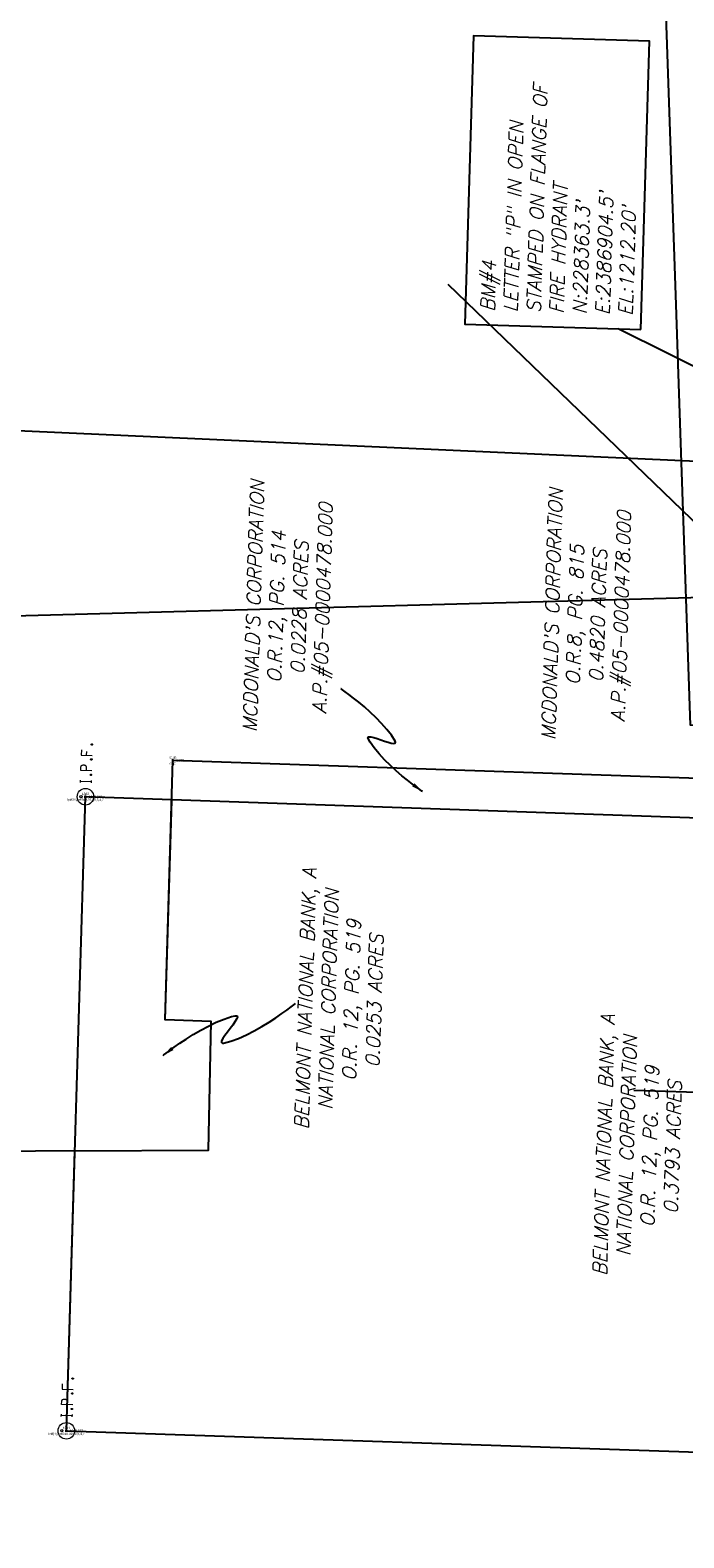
# Model space of a CAD drawing. Extents: x 2383805 to 2387584, y 226460 to 239380.
# Tile 41 of 49: x 2386747 to 2386860, y 228181 to 228443. Entities that reach past the tile are written whole.
import ezdxf
from ezdxf.enums import TextEntityAlignment as Align

# ---------------------------------------------------------------- set-up
doc = ezdxf.new("R2010")
doc.units = 0
doc.header["$LTSCALE"] = 20
doc.header["$MEASUREMENT"] = 0
doc.header["$PDSIZE"] = 2
doc.linetypes.add('elecex', pattern=[0])
doc.linetypes.add('sanex', pattern=[0])
for name, color, linetype in [('0_Match_Line_Mask', 9, 'Continuous'), ('DV_X_Property_Line', 7, 'Continuous'), ('DV_X_Text', 7, 'Continuous'), ('RW_X_PARCEL', 6, 'Continuous'), ('SV_X_Mon_Cells_Found', 7, 'Continuous'), ('SV_X_Shot_Marker', 2, 'Continuous'), ('SV_X_Text', 7, 'Continuous'), ('SV_X_Text_Description', 7, 'Continuous'), ('SV_X_Text_Elevation', 7, 'Continuous'), ('SV_X_Text_Name', 7, 'Continuous'), ('UT_X_Electric', 1, 'elecex'), ('UT_X_Sanitary_Line', 3, 'sanex')]:
    doc.layers.add(name, color=color, linetype=linetype)
doc.styles.add('PTXT', font='TXT')
doc.styles.add('SHR', font='simplex.shx', dxfattribs={"oblique": 15})
doc.styles.get("Standard").update_dxf_attribs({"font": 'arialbd.ttf'})
doc.dimstyles.get("Standard").update_dxf_attribs({"dimtxt": 0.18, "dimasz": 0.18, "dimexe": 0.18, "dimexo": 0.0625, "dimgap": 0.09, "dimtad": 0, "dimtih": 1, "dimtoh": 1, "dimdec": 4, "dimzin": 0, "dimdsep": 46, "dimtxsty": 'Standard', "dimcen": 0.09, "dimadec": 0, "dimazin": 0, "dimtfac": 1, "dimtdec": 4, "dimtofl": 0, "dimtmove": 0, "dimatfit": 3, "dimfxl": 1, "dimtolj": 1, "dimtzin": 0, "dimarcsym": 0})

# ---------------------------------------------------------------- blocks, each defined once
blk = doc.blocks.new('SPT9')
at = {"color": 0, "linetype": 'Continuous'}
for p, q in [((-0.5, 0), (0.5, 0)), ((0, -0.5), (0, 0.5))]:
    blk.add_line(p, q, dxfattribs=at)
blk = doc.blocks.new('IPID')
at = {"layer": 'SV_X_Mon_Cells_Found', "color": 2, "linetype": 'Continuous', "lineweight": 0}
blk.add_line((0, 0.006), (0, -0.038), dxfattribs=at)
at = {"layer": 'SV_X_Mon_Cells_Found', "color": 2, "linetype": 'Continuous', "lineweight": 0, "flags": 128}
for points in [[(0.102, 0.04), (0.119, 0.04)], [(0.11, -0.04), (0.11, 0.04)], [(0.189, -0.04), (0.189, 0.04), (0.215, 0.04), (0.218, 0.039), (0.222, 0.038), (0.223, 0.037), (0.225, 0.036), (0.227, 0.032), (0.229, 0.029), (0.23, 0.024), (0.23, 0.017), (0.229, 0.014), (0.228, 0.01), (0.226, 0.006), (0.224, 0.004), (0.222, 0.003), (0.219, 0.002), (0.215, 0.001), (0.189, 0.001)], [(0.339, 0.04), (0.301, 0.04), (0.301, -0.04)], [(0.301, 0.001), (0.328, 0.001)], [(0.102, -0.04), (0.119, -0.04)], [(0.158, -0.029), (0.161, -0.029), (0.163, -0.031), (0.164, -0.033), (0.164, -0.036), (0.163, -0.039), (0.161, -0.04), (0.158, -0.04), (0.157, -0.039), (0.155, -0.036), (0.155, -0.033), (0.157, -0.031), (0.158, -0.029)], [(0.271, -0.029), (0.273, -0.029), (0.275, -0.031), (0.277, -0.033), (0.277, -0.036), (0.275, -0.039), (0.273, -0.04), (0.271, -0.04), (0.269, -0.039), (0.267, -0.036), (0.267, -0.033), (0.269, -0.031), (0.271, -0.029)], [(0.378, -0.029), (0.381, -0.029), (0.383, -0.031), (0.384, -0.033), (0.384, -0.036), (0.383, -0.039), (0.381, -0.04), (0.378, -0.04), (0.377, -0.039), (0.375, -0.036), (0.375, -0.033), (0.377, -0.031), (0.378, -0.029)]]:
    blk.add_lwpolyline(points, dxfattribs=at)
at = {"layer": 'SV_X_Mon_Cells_Found', "color": 2, "linetype": 'Continuous', "lineweight": 0}
for centre, radius in [((0, 0), 0.06), ((0, 0.033), 0.008)]:
    blk.add_circle(centre, radius, dxfattribs=at)

msp = doc.modelspace()

# ---------------------------------------------------------------- linework, layer by layer
at = {"layer": '0_Match_Line_Mask'}
msp.add_line((2386851.48, 228258.6), (2387035.9, 228252.91), dxfattribs=at)
at = {"layer": 'DV_X_Property_Line'}
for p, q in [((2386769.96, 228270.96), (2386771.31, 228315.94)), ((2386916.05, 228310.95), (2386771.31, 228315.94)), ((2386752.8, 228199.38), (2386756.12, 228309.62)), ((2386915.85, 228304.06), (2386756.12, 228309.62)), ((2386754.26, 228248.05), (2386665.96, 228247.52)), ((2386752.8, 228199.38), (2386912.66, 228193.96))]:
    msp.add_line(p, q, dxfattribs=at)
for points in [[(2386814.74, 228310.52), (2386814.61, 228310.61), (2386814.25, 228310.87), (2386813.68, 228311.28), (2386812.95, 228311.83), (2386812.1, 228312.5), (2386811.15, 228313.28), (2386810.15, 228314.14), (2386809.13, 228315.07), (2386808.13, 228316.05), (2386807.19, 228317.06), (2386806.34, 228318.1), (2386805.62, 228319.14), (2386805.31, 228319.65), (2386805.24, 228319.93), (2386805.4, 228320.04), (2386805.75, 228320.03), (2386806.24, 228319.92), (2386806.83, 228319.74), (2386807.47, 228319.52), (2386808.12, 228319.29), (2386808.74, 228319.09), (2386809.29, 228318.94), (2386809.71, 228318.88), (2386809.97, 228318.92), (2386810.02, 228319.11), (2386809.95, 228319.27), (2386809.31, 228320.31), (2386808.52, 228321.34), (2386807.61, 228322.37), (2386806.64, 228323.37), (2386805.63, 228324.33), (2386804.61, 228325.23), (2386803.63, 228326.05), (2386802.73, 228326.77), (2386801.93, 228327.38), (2386801.28, 228327.87), (2386800.81, 228328.21), (2386800.56, 228328.39), (2386800.52, 228328.41)], [(2386752.8, 228199.38), (2386754.26, 228248.05), (2386777.5, 228248.17), (2386777.95, 228270.55), (2386769.96, 228270.83), (2386771.11, 228308.96)], [(2386769.63, 228264.64), (2386769.77, 228264.74), (2386770.16, 228265.04), (2386770.77, 228265.5), (2386771.57, 228266.08), (2386772.55, 228266.76), (2386773.65, 228267.5), (2386774.87, 228268.27), (2386776.16, 228269.03), (2386777.5, 228269.76), (2386778.86, 228270.42), (2386780.21, 228270.97), (2386781.53, 228271.39), (2386782.16, 228271.54), (2386782.47, 228271.53), (2386782.54, 228271.32), (2386782.4, 228270.96), (2386782.11, 228270.48), (2386781.72, 228269.92), (2386781.26, 228269.31), (2386780.8, 228268.7), (2386780.37, 228268.11), (2386780.02, 228267.59), (2386779.8, 228267.16), (2386779.76, 228266.87), (2386779.95, 228266.76), (2386780.14, 228266.78), (2386781.42, 228267.12), (2386782.75, 228267.61), (2386784.11, 228268.22), (2386785.47, 228268.91), (2386786.79, 228269.66), (2386788.05, 228270.43), (2386789.21, 228271.19), (2386790.25, 228271.91), (2386791.15, 228272.54), (2386791.86, 228273.07), (2386792.36, 228273.45), (2386792.63, 228273.66), (2386792.66, 228273.68)]]:
    msp.add_lwpolyline(points, dxfattribs=at)
for points in [[(2386812.93, 228311.41), (2386813.32, 228311.96), (2386814.74, 228310.52)], [(2386771.02, 228266.11), (2386771.43, 228265.58), (2386769.63, 228264.64)]]:
    msp.add_solid(points, dxfattribs=at)
at = {"layer": 'DV_X_Text', "elevation": 1234.64}
msp.add_lwpolyline([(2386845.34, 228554.36), (2386923.34, 228553.33), (2386917.63, 228365.42), (2386719.83, 228374.32), (2386718.78, 228340.03), (2386640.67, 228343.55), (2386652.47, 228317.33), (2386643.09, 228313.39), (2386665.96, 228247.52), (2386618.34, 228240.65), (2386607.46, 228272.12), (2386557.32, 228390.38), (2386520.56, 228429.49)], dxfattribs=at)
at = {"layer": 'RW_X_PARCEL'}
msp.add_lwpolyline([(2386894.95, 228278.06), (2386886.8, 228305.27), (2386874.29, 228321.63), (2386866.29, 228321.91), (2386861.29, 228322.08), (2386859.73, 228367.72), (2386858.79, 228395.16), (2386855.57, 228489.06), (2386855.02, 228505.24), (2386845.34, 228554.36)], dxfattribs=at)
at = {"layer": 'SV_X_Shot_Marker'}
for p in [(2386771.31, 228315.94), (2386756.12, 228309.62, 1217.25), (2386752.8, 228199.38, 1213.54)]:
    msp.add_point(p, dxfattribs=at)
at = {"layer": 'SV_X_Text'}
msp.add_lwpolyline([(2386852.65, 228390.86), (2386854.2, 228440.99), (2386823.61, 228441.93), (2386822.06, 228391.8)], close=True, dxfattribs=at)
at = {"layer": 'UT_X_Electric'}
msp.add_lwpolyline([(2386950.29, 227865.72), (2386884.33, 227926.63), (2386884.15, 228015.55), (2386889.17, 228152.84), (2386893.32, 228259.39), (2386895.59, 228345.16), (2386690.07, 228339.55)], dxfattribs=at)
at = {"layer": 'UT_X_Sanitary_Line'}
msp.add_lwpolyline([(2386900.56, 228320.22), (2386819.2, 228398.66)], dxfattribs=at)

# ---------------------------------------------------------------- block references
at = {"layer": 'SV_X_Mon_Cells_Found', "xscale": 24, "yscale": 24, "zscale": 24, "rotation": 88.23333334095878}
for p in [(2386756.12, 228309.62), (2386752.8, 228199.38)]:
    msp.add_blockref('IPID', p, dxfattribs=at)
at = {"layer": 'SV_X_Shot_Marker', "xscale": 0.4, "yscale": 0.4, "zscale": 0.4}
for p in [(2386771.31, 228315.94), (2386756.12, 228309.62, 1217.25), (2386752.8, 228199.38, 1213.54)]:
    msp.add_blockref('SPT9', p, dxfattribs=at)

# ---------------------------------------------------------------- texts
at = {"layer": 'DV_X_Text', "char_height": 2.4, "attachment_point": 2, "rotation": 88.2333, "style": 'SHR'}
for s, insert in [("MCDONALD'S CORPORATION\\PO.R.12, PG. 514\\P0.0228 ACRES\\PA.P.#05-0000478.000", (2386784.14, 228342.81, 1202.93)), ("MCDONALD'S CORPORATION\\PO.R.8, PG. 815\\P0.4820 ACRES\\PA.P.#05-0000478.000", (2386836.03, 228341.4, 1202.93)), ('BELMONT NATIONAL BANK, A NATIONAL CORPORATION\\PO.R. 12, PG. 519\\P0.0253 ACRES', (2386793.17, 228274.56, 1202.93)), ('BELMONT NATIONAL BANK, A NATIONAL CORPORATION\\PO.R. 12, PG. 519\\P0.3793 ACRES', (2386845.03, 228249.12))]:
    msp.add_mtext_dynamic_manual_height_columns(s, width=50.7315, gutter_width=12, heights=[0], dxfattribs=dict(at, insert=insert))
at = {"layer": 'SV_X_Text', "insert": (2386838.03, 228393.61), "char_height": 2.4, "attachment_point": 4, "rotation": 88.2333, "style": 'SHR'}
msp.add_mtext('BM#4\\PLETTER "P" IN OPEN\\PSTAMPED ON FLANGE OF \\PFIRE HYDRANT\\PN:228363.3\'^JE:2386904.5\'^JEL:1212.20\'', dxfattribs=at)
at = {"layer": 'SV_X_Text_Description', "style": 'PTXT'}
for s, p in [('calpt', (2386771.31, 228315.24)), ('Ipid)Kyer6948,310,8,5,4,7', (2386756.12, 228308.92, 1217.25)), ('Ipid)Kyer6948,310,8,5,4,7', (2386752.8, 228198.68, 1213.54))]:
    msp.add_text(s, height=0.4, dxfattribs=at).set_placement(p, align=Align.CENTER)
at = {"layer": 'SV_X_Text_Elevation', "style": 'PTXT'}
for s, p in [('0.000', (2386771.91, 228315.74)), ('1217.249', (2386756.72, 228309.42, 1217.25)), ('1213.537', (2386753.4, 228199.18, 1213.54))]:
    msp.add_text(s, height=0.4, dxfattribs=at).set_placement(p)
at = {"layer": 'SV_X_Text_Name', "style": 'PTXT'}
for s, p in [('5148', (2386771.31, 228316.24)), ('1382', (2386756.12, 228309.92, 1217.25)), ('1381', (2386752.8, 228199.68, 1213.54))]:
    msp.add_text(s, height=0.4, dxfattribs=at).set_placement(p, align=Align.CENTER)

# ---------------------------------------------------------------- leaders
at = {"layer": 'SV_X_Text'}
msp.add_leader([(2386904.54, 228363.26), (2386848.72, 228390.98)], dimstyle='Standard', override={"dimscale": 20, "dimtxt": 0.02, "dimasz": 0.1}, dxfattribs=at)

doc.saveas('drawing.dxf')
